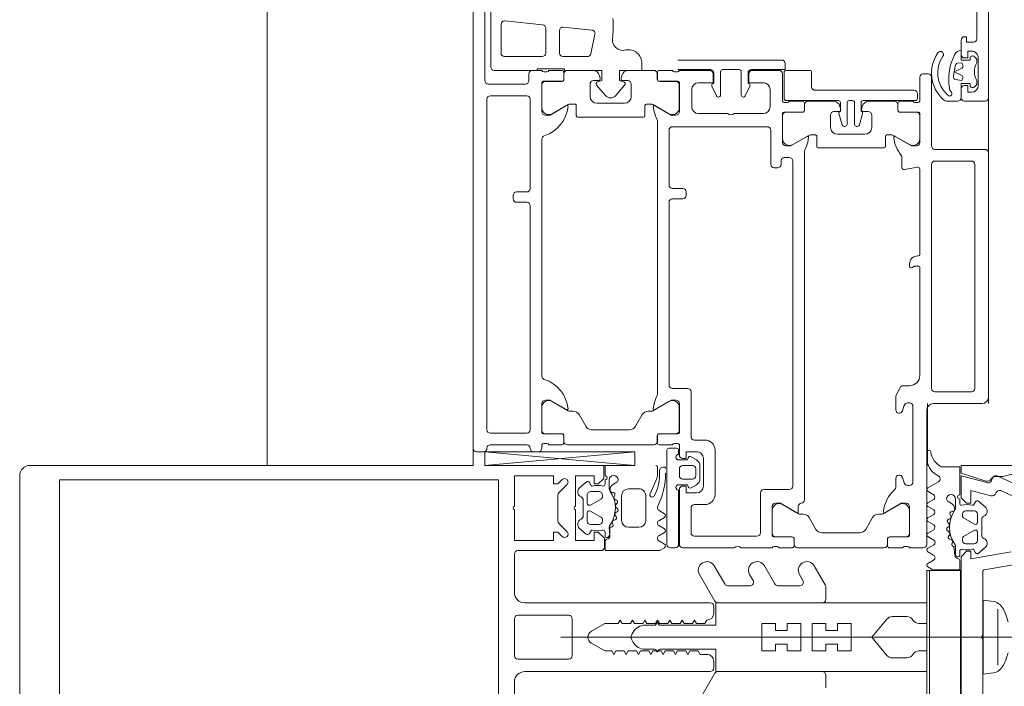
# Model space of a CAD drawing. Header units: centimetres. Extents: x -1737 to 22393, y -8842 to 3838.
# Tile 10 of 167: x -581 to -567, y 1128 to 1137. Entities that reach past the tile are written whole.
import ezdxf

# ---------------------------------------------------------------- set-up
doc = ezdxf.new("R2010")
doc.units = ezdxf.units.CM
for name, color, linetype, lineweight in [('A-DETL-GENF', 92, 'Continuous', 9), ('A-DOOR', 31, 'Continuous', 13), ('A-GLAZ-CWMG', 51, 'Continuous', 13)]:
    doc.layers.add(name, color=color, linetype=linetype, lineweight=lineweight)

# ---------------------------------------------------------------- blocks, each defined once
blk = doc.blocks.new('Schueco_FWS_ADS-75-SimplySmart_out_Family-02 - FWS SI insert unit-2606717-3_piętro I __3_90 m_ - stan projektowany')
at = {"layer": 'A-DETL-GENF'}
for p, q in [((-76.25, 6.6), (76.25, 6.6)), ((75.35, -0.9), (-75.35, -0.9))]:
    blk.add_line(p, q, dxfattribs=at)
at = {"layer": 'A-DOOR'}
for p, q in [((-76, 6.6), (-68.5, 6.6)), ((-76.05, 6.45), (-76.05, 6.55)), ((-76.05, 4.249), (-76.25, 6.43)), ((-75.95, 5.82), (-75.95, 6.35)), ((-75.78, 6.35), (-75.78, 5.82)), ((-70.92, 6.4), (-75.73, 6.4)), ((-70.87, 5.82), (-70.87, 6.35)), ((-70.7, 6.38), (-70.7, 5.84)), ((-69.36, 6.43), (-70.65, 6.43)), ((-69.6, 6.345), (-70.45, 6.345)), ((-70.25, 6.195), (-69.83, 6.195)), ((-72.37, 6.02), (-72.32, 6.02)), ((-70.3, 5.595), (-70.3, 6.145)), ((-69.78, 6.14), (-69.838, 5.59)), ((-72.42, 5.82), (-72.42, 5.97)), ((-72.27, 5.97), (-72.27, 5.82)), ((-75.73, 5.77), (-72.47, 5.77)), ((-72.22, 5.77), (-70.92, 5.77)), ((-70.65, 5.79), (-70.55, 5.79)), ((-70.5, 5.74), (-70.5, 5.6)), ((-76.05, 5.65), (-76.05, 5.72)), ((-75.95, 5.6), (-76, 5.6)), ((-75.35, 5.6), (-75.771, 5.6)), ((-75.74, 5.599), (-75.406, 5.599)), ((-71.5, 5.6), (-74.95, 5.6)), ((-70.679, 5.6), (-71.1, 5.6)), ((-71.044, 5.599), (-70.71, 5.599)), ((-75.95, 5.31), (-75.95, 5.5)), ((-75.93, 5.528), (-75.93, 5.572)), ((-75.791, 5.58), (-75.791, 5.31)), ((-75.79, 5.309), (-75.79, 5.549)), ((-75.319, 5.449), (-75.453, 5.216)), ((-70.997, 5.216), (-71.131, 5.449)), ((-70.66, 5.549), (-70.66, 5.309)), ((-70.659, 5.31), (-70.659, 5.58)), ((-70.52, 5.572), (-70.52, 5.528)), ((-70.5, 5.5), (-70.5, 5.31)), ((-69.888, 5.545), (-70.25, 5.545)), ((-70.25, 5.345), (-69.919, 5.345)), ((-75.95, 3.971), (-75.95, 5.229)), ((-75.821, 5.28), (-75.92, 5.28)), ((-75.9, 5.279), (-75.82, 5.279)), ((-75.46, 5.191), (-75.46, 5.147)), ((-70.99, 5.12), (-70.99, 5.191)), ((-70.63, 5.279), (-70.55, 5.279)), ((-70.53, 5.28), (-70.629, 5.28)), ((-70.5, 5.229), (-70.5, 4.859)), ((-70.3, 4.937), (-70.3, 5.295)), ((-69.87, 5.29), (-69.914, 4.871)), ((-75.51, 5.06), (-75.68, 4.962)), ((-71.18, 4.12), (-71.18, 5.08)), ((-71.16, 5.1), (-71.01, 5.1)), ((-75.73, 4.875), (-75.73, 4.325)), ((-70.7, 4.9), (-70.88, 4.9)), ((-69.974, 4.828), (-70.26, 4.889)), ((-70.98, 4.8), (-70.98, 4.4)), ((-70.714, 4.804), (-70.866, 4.677)), ((-70.65, 4.775), (-70.65, 4.85)), ((-70.574, 4.763), (-70.619, 4.751)), ((-70.866, 4.523), (-70.714, 4.396)), ((-70.619, 4.449), (-70.574, 4.437)), ((-70.88, 4.3), (-70.7, 4.3)), ((-70.65, 4.35), (-70.65, 4.425)), ((-70.5, 4.341), (-70.5, 3.971)), ((-75.68, 4.238), (-75.51, 4.14)), ((-75.46, 4.053), (-75.46, 4.009)), ((-71.01, 4.1), (-71.16, 4.1)), ((-70.99, 4.009), (-70.99, 4.08)), ((-75.95, 3.7), (-75.95, 3.89)), ((-75.92, 3.92), (-75.821, 3.92)), ((-75.82, 3.921), (-75.9, 3.921)), ((-75.791, 3.89), (-75.791, 3.62)), ((-75.79, 3.651), (-75.79, 3.891)), ((-75.453, 3.984), (-75.319, 3.751)), ((-75.217, 3.92), (-71.233, 3.92)), ((-71.131, 3.751), (-70.997, 3.984)), ((-70.66, 3.891), (-70.66, 3.651)), ((-70.659, 3.62), (-70.659, 3.89)), ((-70.55, 3.921), (-70.63, 3.921)), ((-70.629, 3.92), (-70.53, 3.92)), ((-70.5, 3.89), (-70.5, 3.7)), ((-77.45, 3.73), (-77.45, 3.66)), ((-76.03, 3.78), (-77.4, 3.78)), ((-76, 3.64), (-76, 3.75)), ((-72.42, 3.75), (-75.08, 3.75)), ((-71.37, 3.75), (-72.17, 3.75)), ((-77.4, 3.61), (-76.61, 3.61)), ((-77.4, 3.6), (-76.6, 3.6)), ((-76.3, 3.6), (-76.4, 3.6)), ((-76.1, 3.6), (-75.95, 3.6)), ((-76.09, 3.61), (-76.03, 3.61)), ((-75.93, 3.628), (-75.93, 3.672)), ((-75.771, 3.6), (-75.35, 3.6)), ((-75.406, 3.601), (-75.74, 3.601)), ((-75.13, 3.7), (-75.13, 3.48)), ((-72.37, 3.55), (-72.37, 3.7)), ((-72.22, 3.7), (-72.22, 3.55)), ((-71.32, 2.32), (-71.32, 3.7)), ((-71.1, 3.6), (-70.679, 3.6)), ((-70.71, 3.601), (-71.044, 3.601)), ((-70.52, 3.672), (-70.52, 3.628)), ((-70.5, 3.6), (-70.5, 3.16)), ((-70.49, 3.62), (-70.49, 3.15)), ((-70.35, 2.11), (-70.35, 3.62)), ((-77.45, 2.8), (-77.45, 3.55)), ((-76.45, 3.55), (-76.45, 3.41)), ((-76.25, 3.41), (-76.25, 3.55)), ((-72.27, 3.5), (-72.32, 3.5)), ((-77.28, 3.38), (-77.28, 2.47)), ((-76.87, 3.43), (-77.23, 3.43)), ((-76.82, 3.23), (-76.82, 3.38)), ((-76.576, 3.429), (-76.531, 3.35)), ((-76.444, 3.3), (-76.256, 3.3)), ((-76.4, 3.36), (-76.3, 3.36)), ((-76.169, 3.35), (-76.124, 3.429)), ((-75.88, 3.38), (-75.88, 3.23)), ((-75.18, 3.43), (-75.83, 3.43)), ((-71.13, 3.32), (-71.13, 2.9)), ((-70.78, 3.42), (-71.03, 3.42)), ((-76.55, 3.25), (-76.15, 3.25)), ((-76.03, 3.08), (-76.67, 3.08)), ((-70.89, 3.033), (-70.89, 3.03)), ((-70.731, 3.126), (-70.873, 3.06)), ((-70.54, 3.1), (-70.69, 3.1)), ((-70.86, 3), (-70.52, 3)), ((-70.49, 2.97), (-70.49, 2.73)), ((-71.13, 2.8), (-71.13, 2.38)), ((-77.45, 2.25), (-77.45, 2.7)), ((-70.89, 2.67), (-70.89, 2.667)), ((-70.873, 2.64), (-70.731, 2.574)), ((-70.52, 2.7), (-70.86, 2.7)), ((-70.69, 2.6), (-70.54, 2.6)), ((-70.5, 2.54), (-70.5, 2.15)), ((-77.23, 2.42), (-76.65, 2.42)), ((-76.6, 2.37), (-76.6, 2)), ((-77.45, 1.96), (-77.45, 2.15)), ((-77.43, 2.178), (-77.43, 2.222)), ((-77.291, 2.23), (-77.291, 1.96)), ((-77.29, 1.959), (-77.29, 2.199)), ((-76.85, 2.25), (-77.271, 2.25)), ((-77.24, 2.249), (-76.906, 2.249)), ((-71.92, 2.17), (-71.92, 2.22)), ((-71.87, 2.27), (-71.37, 2.27)), ((-71.03, 2.28), (-70.78, 2.28)), ((-76.819, 2.099), (-76.953, 1.866)), ((-71.82, 2.12), (-71.87, 2.12)), ((-71.77, 2), (-71.77, 2.07)), ((-71.129, 2.1), (-71.55, 2.1)), ((-71.494, 2.099), (-71.16, 2.099)), ((-71.11, 2.049), (-71.11, 1.809)), ((-71.109, 1.81), (-71.109, 2.08)), ((-70.97, 2.072), (-70.97, 2.028)), ((-70.55, 2.1), (-70.95, 2.1)), ((-70.94, 2.045), (-70.94, 1.285)), ((-70.53, 2.075), (-70.91, 2.075)), ((-70.5, 1.705), (-70.5, 2.045)), ((-77.45, 0.621), (-77.45, 1.879)), ((-77.321, 1.93), (-77.42, 1.93)), ((-77.4, 1.929), (-77.32, 1.929)), ((-76.85, 1.87), (-76.926, 1.87)), ((-76.55, 1.95), (-71.82, 1.95)), ((-71.447, 1.716), (-71.581, 1.949)), ((-70.95, 2), (-70.95, 1.81)), ((-76.96, 1.841), (-76.96, 1.797)), ((-71.683, 1.78), (-76.75, 1.78)), ((-71.08, 1.779), (-71, 1.779)), ((-70.98, 1.78), (-71.079, 1.78)), ((-70.95, 1.729), (-70.95, 1.359)), ((-77.01, 1.71), (-77.18, 1.612)), ((-71.63, 0.62), (-71.63, 1.58)), ((-71.61, 1.6), (-71.46, 1.6)), ((-71.44, 1.62), (-71.44, 1.691)), ((-70.79, 0.185), (-70.79, 1.625)), ((-70.74, 1.675), (-70.53, 1.675)), ((-77.23, 1.525), (-77.23, 0.975)), ((-71.43, 1.3), (-71.43, 0.9)), ((-71.15, 1.4), (-71.33, 1.4)), ((-71.1, 1.275), (-71.1, 1.35)), ((-71.316, 1.203), (-71.316, 1.19)), ((-71.126, 1.277), (-71.293, 1.232)), ((-71.286, 1.16), (-70.97, 1.16)), ((-71.024, 1.263), (-71.069, 1.251)), ((-71.316, 1.02), (-71.316, 1.007)), ((-70.97, 1.05), (-71.286, 1.05)), ((-70.94, 1.13), (-70.94, 1.08)), ((-77.18, 0.888), (-77.01, 0.79)), ((-71.293, 0.978), (-71.126, 0.933)), ((-71.1, 0.955), (-70.97, 0.955)), ((-71.1, 0.85), (-71.1, 0.925)), ((-71.069, 0.949), (-71.024, 0.937)), ((-70.94, 0.925), (-70.94, 0.165)), ((-71.33, 0.8), (-71.15, 0.8)), ((-70.95, 0.841), (-70.95, 0.471)), ((-76.96, 0.703), (-76.96, 0.659)), ((-76.953, 0.634), (-76.819, 0.401)), ((-71.46, 0.6), (-71.61, 0.6)), ((-71.44, 0.509), (-71.44, 0.58)), ((-77.45, 0.35), (-77.45, 0.54)), ((-77.42, 0.57), (-77.321, 0.57)), ((-77.32, 0.571), (-77.4, 0.571)), ((-77.291, 0.54), (-77.291, 0.27)), ((-77.29, 0.301), (-77.29, 0.541)), ((-76.567, 0.45), (-76.44, 0.45)), ((-75.44, 0.45), (-75.252, 0.45)), ((-75.229, 0.445), (-75.117, 0.387)), ((-71.581, 0.251), (-71.447, 0.484)), ((-77.43, 0.278), (-77.43, 0.322)), ((-76.425, 0.352), (-76.505, 0.328)), ((-75.375, 0.328), (-75.455, 0.352)), ((-75.09, 0.343), (-75.09, 0.25)), ((-71.907, 0.136), (-71.944, 0.324)), ((-71.914, 0.36), (-71.768, 0.36)), ((-71.11, 0.391), (-71.11, 0.151)), ((-71.109, 0.12), (-71.109, 0.39)), ((-71, 0.421), (-71.08, 0.421)), ((-71.079, 0.42), (-70.98, 0.42)), ((-70.95, 0.39), (-70.95, 0.2)), ((-77.45, 0.05), (-77.45, 0.25)), ((-77.271, 0.25), (-76.85, 0.25)), ((-76.906, 0.251), (-77.24, 0.251)), ((-76.54, 0.28), (-76.54, 0.25)), ((-76.49, 0.2), (-75.39, 0.2)), ((-75.34, 0.25), (-75.34, 0.28)), ((-73.355, 0.25), (-73.32, 0.25)), ((-70.97, 0.172), (-70.97, 0.128)), ((-75.45, 0), (-77.4, 0)), ((-74.94, 0.1), (-73.37, 0.1)), ((-73.2, 0.13), (-73.2, 0.12)), ((-73.18, 0.1), (-71.936, 0.1)), ((-71.55, 0.1), (-71.129, 0.1)), ((-71.16, 0.101), (-71.494, 0.101)), ((-70.95, 0.1), (-70.6, 0.1)), ((-70.91, 0.135), (-70.84, 0.135)), ((-70.55, 0.05), (-70.55, -0.02)), ((-75.35, -0.8), (-75.35, -0.1)), ((-75.18, -0.12), (-75.18, -0.65)), ((-71.87, -0.07), (-75.13, -0.07)), ((-71.82, -0.65), (-71.82, -0.12)), ((-71.65, -0.12), (-71.65, -0.85)), ((-70.6, -0.07), (-71.6, -0.07)), ((-70.95, -0.85), (-70.95, -0.55)), ((-70.9, -0.5), (-70.77, -0.5)), ((-70.27, -0.5), (-70.06, -0.5)), ((-75.13, -0.7), (-71.87, -0.7)), ((-70.738, -0.697), (-70.714, -0.721)), ((-70.326, -0.721), (-70.302, -0.697)), ((-70.72, -0.75), (-70.32, -0.75)), ((-70.693, -0.73), (-70.663, -0.73)), ((-70.377, -0.73), (-70.347, -0.73)), ((-70.04, -0.73), (-68.75, -0.73)), ((-71.7, -0.9), (-75.25, -0.9)), ((-59.1, -0.9), (-70.9, -0.9))]:
    blk.add_line(p, q, dxfattribs=at)
at = {"layer": 'A-DOOR', "flags": 128}
for points in [[(-76.25, 4.249), (-76.25, 6.43), (-76.05, 6.43), (-76.05, 4.249), (-76.25, 4.249), (-76.05, 6.43)], [(-70.5, 6.295), (-70.5, 5.67), (-70.48, 5.67), (-70.48, 5.27), (-70.5, 5.27), (-70.5, 4.73), (-70.65, 4.73), (-70.666, 4.789)], [(-75.438, 5.241), (-75.3, 5.48), (-75.3, 5.55)], [(-71.15, 5.55), (-71.15, 5.48), (-71.012, 5.241)], [(-70.666, 4.411), (-70.65, 4.47), (-70.5, 4.47), (-70.5, 4.145), (-70.4, 4.145)], [(-75.3, 3.65), (-75.3, 3.72), (-75.438, 3.959)], [(-71.012, 3.959), (-71.15, 3.72), (-71.15, 3.65)], [(-76.53, 3.61), (-76.53, 3.48), (-76.558, 3.473)], [(-76.142, 3.473), (-76.17, 3.48), (-76.17, 3.61)], [(-76.55, 3.55), (-76.55, 3.5), (-76.65, 3.5), (-76.65, 3.35)], [(-76.05, 3.35), (-76.05, 3.5), (-76.15, 3.5), (-76.15, 3.55)], [(-70.55, 3.11), (-70.68, 3.11), (-70.68, 3.32)], [(-70.68, 2.38), (-70.68, 2.59), (-70.55, 2.59)], [(-70.49, 2.55), (-70.49, 2.06), (-70.4, 2.06)], [(-76.938, 1.891), (-76.8, 2.13), (-76.8, 2.2)], [(-71.6, 2.05), (-71.6, 1.98), (-71.462, 1.741)], [(-70.97, 1.255), (-71.1, 1.255), (-71.101, 1.261)], [(-76.8, 0.3), (-76.8, 0.37), (-76.938, 0.609)], [(-71.462, 0.459), (-71.6, 0.22), (-71.6, 0.15)], [(-73.35, 0.12), (-73.35, 0.182), (-73.369, 0.209), (-73.375, 0.23)], [(-70.95, -0.306), (-70.95, -0.315), (-70.95, -0.45)], [(-70.9, -0.5), (-70.69, -0.5), (-70.69, -0.63), (-70.72, -0.63)], [(-70.72, -0.55), (-70.72, -0.6), (-70.82, -0.6), (-70.82, -0.65)], [(-70.32, -0.63), (-70.35, -0.63), (-70.35, -0.5), (-70.21, -0.5)], [(-70.22, -0.65), (-70.22, -0.6), (-70.32, -0.6), (-70.32, -0.55)], [(-70.01, -0.55), (-70.01, -0.58), (-70.09, -0.58), (-70.09, -0.68)]]:
    blk.add_lwpolyline(points, dxfattribs=at)
for points in [[(-70.633, -0.415), (-70.65, -0.513), (-70.61, -0.527), (-70.65, -0.513)], [(-70.573, -0.512), (-70.52, -0.399), (-70.467, -0.512), (-70.52, -0.399)], [(-70.43, -0.527), (-70.39, -0.513), (-70.396, -0.449), (-70.39, -0.513)]]:
    blk.add_lwpolyline(points, close=True, dxfattribs=at)
at = {"layer": 'A-DOOR'}
for centre, radius, start, end in [((-76, 6.55), 0.05, 90, 180), ((-76, 6.45), 0.05, 180, 270), ((-76, 6.35), 0.05, 0, 90), ((-75.73, 6.35), 0.05, 90, 180), ((-70.92, 6.35), 0.05, 0, 90), ((-70.65, 6.38), 0.05, 90, 180), ((-70.45, 6.295), 0.05, 90, 180), ((-70.25, 6.145), 0.05, 90, 180), ((-69.83, 6.145), 0.05, 354, 90), ((-72.37, 5.97), 0.05, 90, 180), ((-72.32, 5.97), 0.05, 0, 90), ((-76, 5.72), 0.05, 90, 180), ((-76, 5.82), 0.05, 270, 0), ((-75.73, 5.82), 0.05, 180, 270), ((-72.47, 5.82), 0.05, 270, 0), ((-72.22, 5.82), 0.05, 180, 270), ((-70.92, 5.82), 0.05, 270, 0), ((-70.65, 5.84), 0.05, 180, 270), ((-70.55, 5.74), 0.05, 0, 90), ((-76, 5.65), 0.05, 180, 270), ((-75.96, 5.572), 0.03, 0, 70.5288), ((-75.771, 5.58), 0.02, 90, 180), ((-75.74, 5.549), 0.05, 90, 180), ((-75.406, 5.499), 0.1, 330, 90), ((-75.35, 5.55), 0.05, 0, 90), ((-74.95, 5.55), 0.05, 90, 162.2516), ((-71.5, 5.55), 0.05, 17.7484, 90), ((-71.1, 5.55), 0.05, 90, 180), ((-71.044, 5.499), 0.1, 90, 210), ((-70.71, 5.549), 0.05, 0, 90), ((-70.679, 5.58), 0.02, 0, 90), ((-70.49, 5.572), 0.03, 109.4712, 180), ((-70.25, 5.595), 0.05, 180, 270), ((-69.888, 5.595), 0.05, 270, 354), ((-75.96, 5.528), 0.03, 289.4712, 0), ((-75.474, 5.718), 0.5, 275.6226, 342.2516), ((-70.976, 5.718), 0.5, 197.7484, 264.3774), ((-70.49, 5.528), 0.03, 180, 250.5288), ((-75.92, 5.31), 0.03, 180, 270), ((-75.821, 5.31), 0.03, 270, 0), ((-75.82, 5.309), 0.03, 270, 0), ((-70.63, 5.309), 0.03, 180, 270), ((-70.629, 5.31), 0.03, 180, 270), ((-70.53, 5.31), 0.03, 270, 0), ((-70.25, 5.295), 0.05, 90, 180), ((-69.919, 5.295), 0.05, 354, 90), ((-75.9, 5.229), 0.05, 90, 180), ((-75.41, 5.191), 0.05, 150, 180), ((-75.426, 5.234), 0.0138, 150, 275.6226), ((-71.024, 5.234), 0.0138, 264.3774, 30), ((-71.04, 5.191), 0.05, 0, 30), ((-70.55, 5.229), 0.05, 0, 90), ((-75.56, 5.147), 0.1, 300, 0), ((-71.16, 5.08), 0.02, 90, 180), ((-71.01, 5.12), 0.02, 270, 0), ((-75.63, 4.875), 0.1, 120, 180), ((-70.88, 4.8), 0.1, 90, 180), ((-70.7, 4.85), 0.05, 0, 90), ((-70.25, 4.937), 0.05, 180, 258), ((-70.695, 4.781), 0.03, 14.9951, 130), ((-70.625, 4.775), 0.025, 180, 285), ((-70.6, 4.859), 0.1, 285, 360), ((-69.963, 4.877), 0.05, 258, 354), ((-70.802, 4.6), 0.1, 130, 230), ((-70.625, 4.425), 0.025, 75, 180), ((-70.059, 4.423), 0.15, 84.6048, 195.6887), ((-69.857, 6.563), 2, 264.6048, 273.2163), ((-75.63, 4.325), 0.1, 180, 240), ((-70.88, 4.4), 0.1, 180, 270), ((-70.695, 4.419), 0.03, 230, 345.0049), ((-70.7, 4.35), 0.05, 270, 0), ((-70.6, 4.341), 0.1, 0, 75), ((-70.4, 4.345), 0.2, 270, 10.6504), ((-75.56, 4.053), 0.1, 0, 60), ((-71.16, 4.12), 0.02, 180, 270), ((-71.01, 4.08), 0.02, 0, 90), ((-75.9, 3.971), 0.05, 180, 270), ((-75.92, 3.89), 0.03, 90, 180), ((-75.821, 3.89), 0.03, 0, 90), ((-75.82, 3.891), 0.03, 0, 90), ((-75.41, 4.009), 0.05, 180, 210), ((-75.426, 3.966), 0.0138, 84.6714, 210), ((-75.471, 3.482), 0.5, 62.5097, 84.6714), ((-75.217, 3.97), 0.05, 242.5097, 270), ((-71.233, 3.97), 0.05, 270, 297.4903), ((-70.979, 3.482), 0.5, 95.3286, 117.4903), ((-71.024, 3.966), 0.0138, 330, 95.3286), ((-71.04, 4.009), 0.05, 330, 0), ((-70.63, 3.891), 0.03, 90, 180), ((-70.629, 3.89), 0.03, 90, 180), ((-70.55, 3.971), 0.05, 270, 0), ((-70.53, 3.89), 0.03, 0, 90), ((-77.4, 3.73), 0.05, 90, 180), ((-76.03, 3.75), 0.03, 0, 90), ((-75.406, 3.701), 0.1, 270, 30), ((-75.08, 3.7), 0.05, 90, 180), ((-72.42, 3.7), 0.05, 0, 90), ((-72.17, 3.7), 0.05, 90, 180), ((-71.37, 3.7), 0.05, 0, 90), ((-71.044, 3.701), 0.1, 150, 270), ((-77.4, 3.66), 0.05, 180, 270), ((-77.4, 3.55), 0.05, 90, 180), ((-76.57, 3.61), 0.04, 0, 180), ((-76.6, 3.55), 0.05, 0, 90), ((-76.4, 3.55), 0.05, 90, 180), ((-76.3, 3.55), 0.05, 0, 90), ((-76.13, 3.61), 0.04, 0, 180), ((-76.1, 3.55), 0.05, 90, 180), ((-76.03, 3.64), 0.03, 270, 0), ((-75.96, 3.672), 0.03, 0, 70.5288), ((-75.96, 3.628), 0.03, 289.4712, 360), ((-75.771, 3.62), 0.02, 180, 270), ((-75.74, 3.651), 0.05, 180, 270), ((-75.35, 3.65), 0.05, 270, 0), ((-71.1, 3.65), 0.05, 180, 270), ((-70.71, 3.651), 0.05, 270, 0), ((-70.679, 3.62), 0.02, 270, 0), ((-70.49, 3.672), 0.03, 109.4712, 180), ((-70.49, 3.628), 0.03, 180, 250.5288), ((-76.55, 3.444), 0.03, 105, 210), ((-76.15, 3.444), 0.03, 330, 75), ((-75.18, 3.48), 0.05, 270, 0), ((-72.32, 3.55), 0.05, 180, 270), ((-72.27, 3.55), 0.05, 270, 0), ((-77.23, 3.38), 0.05, 90, 180), ((-76.87, 3.38), 0.05, 0, 90), ((-76.55, 3.35), 0.1, 180, 270), ((-76.444, 3.4), 0.1, 210, 270), ((-76.4, 3.41), 0.05, 180, 270), ((-76.3, 3.41), 0.05, 270, 0), ((-76.256, 3.4), 0.1, 270, 330), ((-76.15, 3.35), 0.1, 270, 0), ((-75.83, 3.38), 0.05, 90, 180), ((-71.03, 3.32), 0.1, 90, 180), ((-70.78, 3.32), 0.1, 0, 90), ((-76.67, 3.23), 0.15, 180, 270), ((-76.03, 3.23), 0.15, 270, 0), ((-70.55, 3.16), 0.05, 270, 0), ((-70.86, 3.033), 0.03, 115, 180), ((-70.86, 3.03), 0.03, 180, 270), ((-70.718, 3.099), 0.03, 21.7118, 115), ((-70.54, 3.15), 0.05, 270, 360), ((-71.077, 2.85), 0.0725, 136.3972, 223.6028), ((-70.52, 2.97), 0.03, 0, 90), ((-77.502, 2.75), 0.0725, 316.3972, 43.6028), ((-70.52, 2.73), 0.03, 270, 360), ((-70.86, 2.67), 0.03, 90, 180), ((-70.86, 2.667), 0.03, 180, 245), ((-70.718, 2.601), 0.03, 245, 338.2882), ((-70.55, 2.54), 0.05, 360, 90), ((-70.54, 2.55), 0.05, 0, 90), ((-77.23, 2.47), 0.05, 180, 270), ((-76.65, 2.37), 0.05, 360, 90), ((-71.37, 2.32), 0.05, 270, 0), ((-71.03, 2.38), 0.1, 180, 270), ((-70.78, 2.38), 0.1, 270, 0), ((-77.46, 2.222), 0.03, 0, 70.5288), ((-77.46, 2.178), 0.03, 289.4712, 360), ((-77.271, 2.23), 0.02, 90, 180), ((-77.24, 2.199), 0.05, 90, 180), ((-76.906, 2.149), 0.1, 330, 90), ((-76.85, 2.2), 0.05, 0, 90), ((-71.87, 2.22), 0.05, 90, 180), ((-71.87, 2.17), 0.05, 180, 270), ((-70.55, 2.15), 0.05, 270, 0), ((-71.82, 2.07), 0.05, 0, 90), ((-71.55, 2.05), 0.05, 90, 180), ((-71.494, 1.999), 0.1, 90, 210), ((-71.16, 2.049), 0.05, 0, 90), ((-71.129, 2.08), 0.02, 0, 90), ((-70.94, 2.072), 0.03, 109.4712, 180), ((-70.94, 2.028), 0.03, 180, 250.5288), ((-70.91, 2.045), 0.03, 90, 180), ((-70.53, 2.045), 0.03, 0, 90), ((-70.4, 2.11), 0.05, 270, 360), ((-77.42, 1.96), 0.03, 180, 270), ((-77.4, 1.879), 0.05, 90, 180), ((-77.321, 1.96), 0.03, 270, 0), ((-77.32, 1.959), 0.03, 270, 0), ((-76.91, 1.841), 0.05, 150, 180), ((-76.926, 1.884), 0.0138, 150, 270), ((-76.85, 1.82), 0.05, 5.7392, 90), ((-76.55, 2), 0.05, 180, 270), ((-71.82, 2), 0.05, 270, 0), ((-77.06, 1.797), 0.1, 300, 0), ((-76.75, 1.83), 0.05, 185.7392, 270), ((-71.683, 1.73), 0.05, 62.5097, 90), ((-71.429, 2.218), 0.5, 242.5097, 264.6714), ((-71.474, 1.734), 0.0138, 264.6714, 30), ((-71.08, 1.809), 0.03, 180, 270), ((-71.079, 1.81), 0.03, 180, 270), ((-71, 1.729), 0.05, 0, 90), ((-70.98, 1.81), 0.03, 270, 0), ((-77.13, 1.525), 0.1, 120, 180), ((-71.61, 1.58), 0.02, 90, 180), ((-71.46, 1.62), 0.02, 270, 0), ((-71.49, 1.691), 0.05, 0, 30), ((-70.74, 1.625), 0.05, 90, 180), ((-70.53, 1.705), 0.03, 270, 0), ((-71.33, 1.3), 0.1, 90, 180), ((-71.15, 1.35), 0.05, 0, 90), ((-71.05, 1.359), 0.1, 285, 360), ((-71.286, 1.203), 0.03, 105, 180), ((-71.286, 1.19), 0.03, 180, 270), ((-71.121, 1.258), 0.02, 10, 105), ((-71.075, 1.275), 0.025, 180, 285), ((-70.97, 1.285), 0.03, 270, 0), ((-70.97, 1.13), 0.03, 360, 90), ((-71.286, 1.02), 0.03, 90, 180), ((-71.286, 1.007), 0.03, 180, 255), ((-70.97, 1.08), 0.03, 270, 0), ((-77.13, 0.975), 0.1, 180, 240), ((-71.33, 0.9), 0.1, 180, 270), ((-71.121, 0.952), 0.02, 255, 350), ((-71.075, 0.925), 0.025, 75, 180), ((-71.05, 0.841), 0.1, 0, 75), ((-70.97, 0.925), 0.03, 0, 90), ((-77.06, 0.703), 0.1, 0, 60), ((-71.15, 0.85), 0.05, 270, 0), ((-77.4, 0.621), 0.05, 180, 270), ((-76.91, 0.659), 0.05, 180, 210), ((-76.926, 0.616), 0.0138, 84.0801, 210), ((-76.976, 0.133), 0.5, 41.9139, 84.0801), ((-71.61, 0.62), 0.02, 180, 270), ((-71.46, 0.58), 0.02, 0, 90), ((-77.42, 0.54), 0.03, 90, 180), ((-77.321, 0.54), 0.03, 360, 90), ((-77.32, 0.541), 0.03, 0, 90), ((-76.567, 0.5), 0.05, 221.9139, 270), ((-76.44, 0.4), 0.05, 287, 90), ((-75.44, 0.4), 0.05, 90, 253), ((-75.252, 0.4), 0.05, 63, 90), ((-71.422, -0.017), 0.5, 96.1407, 129.0364), ((-71.474, 0.466), 0.0138, 330, 96.1407), ((-71.49, 0.509), 0.05, 330, 0), ((-71, 0.471), 0.05, 270, 360), ((-77.46, 0.322), 0.03, 0, 70.5288), ((-77.24, 0.301), 0.05, 180, 270), ((-76.906, 0.351), 0.1, 270, 30), ((-76.85, 0.3), 0.05, 270, 0), ((-76.49, 0.28), 0.05, 107, 180), ((-75.39, 0.28), 0.05, 0, 73), ((-75.14, 0.343), 0.05, 0, 63), ((-71.914, 0.33), 0.03, 90, 191), ((-71.768, 0.41), 0.05, 270, 309.0364), ((-71.08, 0.391), 0.03, 90, 180), ((-71.079, 0.39), 0.03, 90, 180), ((-70.98, 0.39), 0.03, 0, 90), ((-77.46, 0.278), 0.03, 289.4712, 0), ((-77.271, 0.27), 0.02, 180, 270), ((-76.49, 0.25), 0.05, 180, 270), ((-75.39, 0.25), 0.05, 270, 0), ((-74.94, 0.25), 0.15, 180, 270), ((-73.355, 0.23), 0.02, 90, 180), ((-73.355, 0.223), 0.02, 180, 225), ((-73.37, 0.182), 0.02, 0, 45), ((-73.32, 0.13), 0.12, 0, 90), ((-71.55, 0.15), 0.05, 180, 270), ((-71.494, 0.201), 0.1, 150, 270), ((-71.16, 0.151), 0.05, 270, 0), ((-70.94, 0.172), 0.03, 109.4712, 180), ((-70.91, 0.165), 0.03, 180, 270), ((-70.84, 0.185), 0.05, 270, 360), ((-77.4, 0.05), 0.05, 180, 270), ((-75.45, -0.1), 0.1, 0, 90), ((-73.37, 0.12), 0.02, 270, 0), ((-73.18, 0.12), 0.02, 180, 270), ((-71.936, 0.13), 0.03, 270, 11), ((-71.129, 0.12), 0.02, 270, 360), ((-70.94, 0.128), 0.03, 180, 250.5288), ((-70.6, 0.05), 0.05, 0, 90), ((-75.13, -0.12), 0.05, 90, 180), ((-71.87, -0.12), 0.05, 0, 90), ((-71.6, -0.12), 0.05, 90, 180), ((-70.541, -0.589), 0.519, 55.1415, 137.6099), ((-70.6, -0.02), 0.05, 270, 0), ((-70.85, -0.306), 0.1, 137.6099, 180), ((-70.541, -0.589), 0.429, 55.1415, 136.838), ((-70.27, -0.2), 0.045, 235.1415, 55.1415), ((-70.42, -0.329), 0.53, 178.4896, 180), ((-70.844, -0.335), 0.03, 153.1107, 257.3108), ((-70.773, -0.371), 0.11, 136.838, 153.1107), ((-70.84, -0.315), 0.05, 257.3108, 310.6602), ((-70.742, -0.429), 0.1, 99.1542, 130.6602), ((-70.632, -1.11), 0.79, 62.1358, 99.1542), ((-70.603, -0.421), 0.03, 87.5718, 170), ((-70.603, -0.421), 0.03, 87.5718, 170), ((-70.632, -1.11), 0.72, 81.0115, 87.5718), ((-70.632, -1.11), 0.72, 81.0115, 87.5718), ((-70.632, -1.11), 0.72, 72.5402, 81.0115), ((-70.632, -1.11), 0.72, 72.5402, 81.0115), ((-70.425, -0.452), 0.03, 5, 72.5402), ((-70.425, -0.452), 0.03, 5, 72.5402), ((-70.31, -0.5), 0.1, 360, 62.1358), ((-70.9, -0.45), 0.05, 180, 270), ((-70.9, -0.55), 0.05, 90, 180), ((-70.77, -0.55), 0.05, 0, 90), ((-70.6, -0.499), 0.03, 250, 335), ((-70.6, -0.499), 0.03, 250, 335), ((-70.44, -0.499), 0.03, 205, 290), ((-70.44, -0.499), 0.03, 205, 290), ((-70.27, -0.55), 0.05, 90, 180), ((-70.06, -0.55), 0.05, 0, 90), ((-75.13, -0.65), 0.05, 180, 270), ((-71.87, -0.65), 0.05, 270, 0), ((-70.72, -0.65), 0.1, 180, 270), ((-70.71, -0.669), 0.04, 104.4775, 225), ((-70.52, -0.955), 0.26, 62.5107, 117.4893), ((-70.33, -0.669), 0.04, 315, 75.5225), ((-70.32, -0.65), 0.1, 270, 0), ((-70.04, -0.68), 0.05, 180, 270), ((-75.25, -0.8), 0.1, 180, 270), ((-71.7, -0.85), 0.05, 270, 0), ((-70.9, -0.85), 0.05, 180, 270), ((-70.693, -0.7), 0.03, 225, 270), ((-70.663, -0.68), 0.05, 270, 297.4893), ((-70.377, -0.68), 0.05, 242.5107, 270), ((-70.347, -0.7), 0.03, 270, 315)]:
    blk.add_arc(centre, radius, start, end, dxfattribs=at)
blk = doc.blocks.new('Rectangular Mullion - Schueco_FWS-50-SI_Tran_CovCap-20mm_Tran-55mm-2606714-3_piętro I __3_90 m_ - stan projektowany')
at = {"layer": 'A-GLAZ-CWMG', "lineweight": 9}
for p, q in [((-577.233, 1130.826), (-577.233, 1222.527)), ((-567.623, 1131.726), (-567.623, 1130.826))]:
    blk.add_line(p, q, dxfattribs=at)
blk = doc.blocks.new('Rectangular Mullion - SI_CovCap-20mm_Mull-85mm-V17-3_piętro I __3_90 m_ - stan projektowany')
at = {"layer": 'A-DETL-GENF'}
for p, q in [((2.35, 13.2), (-2.35, 13.2)), ((2.5, 11.668), (2.5, 13.05)), ((2.29, 12.2), (2.29, 6.54)), ((2.5, 12.2), (2.5, 6.6)), ((-0.32, 5.21), (-0.32, 5.95)), ((-0.27, 6), (0.27, 6)), ((0.32, 5.95), (0.32, 5.21)), ((1.26, 4.74), (1.26, 5.95)), ((-0.5, 3.15), (-0.5, 5.85)), ((0.5, 5.85), (0.5, 3.15)), ((0, 5.327), (0, -1.394)), ((1.536, 5.235), (1.642, 5.341)), ((1.713, 5.37), (2.047, 5.37)), ((2.118, 5.341), (2.224, 5.235)), ((0.27, 5.16), (-0.27, 5.16)), ((1.502, 4.954), (1.584, 5.051)), ((2.176, 5.051), (2.258, 4.954)), ((1.64, 4.77), (1.64, 4.89)), ((1.69, 4.94), (1.81, 4.94)), ((1.836, 4.895), (1.744, 4.735)), ((1.765, 5), (1.995, 5)), ((2.016, 4.735), (1.924, 4.895)), ((1.95, 4.94), (2.07, 4.94)), ((2.12, 4.89), (2.12, 4.77)), ((1.464, 4.68), (1.529, 4.68)), ((1.718, 4.72), (1.69, 4.72)), ((2.07, 4.72), (2.042, 4.72)), ((2.29, 4.62), (2.162, 4.62)), ((2.23, 4.68), (2.29, 4.68)), ((2.35, 4.68), (2.5, 4.68)), ((1.646, 4.568), (1.659, 4.575)), ((1.702, 4.556), (1.707, 4.536)), ((1.756, 4.521), (1.767, 4.531)), ((1.816, 4.523), (1.826, 4.506)), ((1.877, 4.504), (1.885, 4.517)), ((1.933, 4.522), (1.948, 4.508)), ((1.997, 4.52), (2.002, 4.533)), ((2.048, 4.551), (2.066, 4.54)), ((2.107, 4.562), (2.108, 4.577)), ((2.227, 4.559), (2.255, 4.51)), ((1.6, 4.19), (1.6, 4.34)), ((1.7, 4.44), (2.06, 4.44)), ((2.16, 4.34), (2.16, 4.19)), ((-0.075, 4.272), (-0.05, 4.287)), ((0.075, 4.272), (0.05, 4.287)), ((-0.175, 3.96), (-0.175, 4.099)), ((0.175, 3.96), (0.175, 4.099)), ((2.06, 4.09), (1.7, 4.09)), ((2.31, 3.929), (2.089, 4.027)), ((-0.21, 3.929), (-0.185, 3.943)), ((-0.185, 3.897), (-0.21, 3.911)), ((0.21, 3.929), (0.185, 3.943)), ((0.185, 3.897), (0.21, 3.911)), ((1.404, 3.899), (1.355, 3.815)), ((1.524, 3.815), (1.475, 3.899)), ((1.625, 3.899), (1.576, 3.815)), ((1.744, 3.815), (1.696, 3.899)), ((1.843, 3.895), (1.796, 3.815)), ((2.48, 3.92), (2.351, 3.92)), ((2.355, 3.89), (2.416, 3.89)), ((2.476, 3.83), (2.476, 3.82)), ((-0.913, 3.308), (-0.525, 3.084)), ((0.912, 3.308), (0.525, 3.084)), ((-0.5, 3.041), (-0.5, 1.52)), ((-0.35, 3.1), (-0.45, 3.1)), ((0.45, 3.1), (0.35, 3.1)), ((0.5, 3.041), (0.5, 1.52)), ((0.775, 2.94), (1.037, 3.092)), ((0.75, 2.571), (0.75, 2.897)), ((0.912, 2.578), (0.825, 2.528)), ((0.775, 2.21), (1.037, 2.362)), ((0.75, 1.845), (0.75, 2.167)), ((0.912, 1.852), (0.825, 1.802)), ((0.762, 1.477), (1.037, 1.636)), ((-0.55, 1.47), (-0.737, 1.47)), ((0.55, 1.47), (0.737, 1.47)), ((-0.3, 0.502), (-0.3, 0.287)), ((0.3, 0.502), (0.3, 0.287)), ((1.075, -0.016), (1.123, -0.099)), ((1.196, -0.098), (1.244, -0.017)), ((1.296, -0.017), (1.345, -0.103)), ((1.414, -0.103), (1.464, -0.017)), ((1.516, -0.017), (1.565, -0.102)), ((1.634, -0.103), (1.684, -0.017)), ((1.736, -0.017), (1.785, -0.102)), ((1.853, -0.102), (1.903, -0.017)), ((1.955, -0.017), (2.005, -0.102)), ((2.073, -0.102), (2.124, -0.017)), ((2.175, -0.018), (2.263, -0.17)), ((1.379, -0.375), (1.366, -0.368)), ((1.427, -0.336), (1.422, -0.356)), ((1.487, -0.331), (1.476, -0.321)), ((1.546, -0.306), (1.536, -0.323)), ((1.605, -0.317), (1.597, -0.304)), ((1.668, -0.308), (1.653, -0.322)), ((1.722, -0.333), (1.717, -0.32)), ((1.786, -0.34), (1.768, -0.351)), ((1.828, -0.377), (1.827, -0.362)), ((1.882, -0.42), (2.01, -0.42)), ((1.975, -0.31), (1.947, -0.359)), ((1.249, -0.48), (1.184, -0.48)), ((1.36, -0.57), (1.36, -0.69)), ((1.438, -0.52), (1.41, -0.52)), ((1.556, -0.695), (1.464, -0.535)), ((1.736, -0.535), (1.644, -0.695)), ((1.79, -0.52), (1.762, -0.52)), ((1.84, -0.69), (1.84, -0.57)), ((2.01, -0.48), (1.95, -0.48)), ((-0.953, -0.815), (-0.025, -0.815)), ((0.025, -0.815), (0.953, -0.815)), ((0.982, -0.84), (1.09, -1.449)), ((1.304, -0.851), (1.222, -0.754)), ((1.41, -0.74), (1.53, -0.74)), ((1.715, -0.8), (1.485, -0.8)), ((1.67, -0.74), (1.79, -0.74)), ((1.978, -0.754), (1.896, -0.851)), ((0.408, -1.036), (-0.408, -1.036)), ((2.131, -1.089), (2.055, -1.252)), ((2.145, -1.461), (2.344, -1.034))]:
    blk.add_line(p, q, dxfattribs=at)
at = {"layer": 'A-DETL-GENF', "flags": 128}
for points in [[(2.29, 11.668), (2.29, 12.62), (-2.29, 12.62), (-2.29, 11.668)], [(2.29, 6.7), (2.29, 6.379), (2.29, 6.23), (1.12, 6.23), (-1.12, 6.23), (-2.29, 6.23), (-2.29, 6.379), (-2.29, 6.7)], [(-0.65, 6), (-1.12, 6), (-1.21, 6)], [(1.21, 6), (1.12, 6), (0.65, 6)], [(1.855, 6), (1.41, 6), (1.41, 5.43), (1.53, 5.43), (1.53, 5.37), (1.465, 5.305)], [(2.295, 5.305), (2.23, 5.37), (2.23, 5.43), (2.35, 5.43), (2.35, 6), (1.905, 6)], [(1.855, 5.11), (1.41, 5.11), (1.41, 4.84), (1.53, 4.84), (1.53, 4.78), (1.44, 4.69), (1.31, 4.69)], [(2.5, 4.7), (2.31, 4.7), (2.23, 4.78), (2.23, 4.84), (2.35, 4.84), (2.35, 5.11), (1.905, 5.11)], [(-0.087, 4.88), (-0.2, 4.684), (-0.2, 4.584), (-0.25, 4.555), (-0.2, 4.526), (-0.2, 4.404), (-0.25, 4.375), (-0.2, 4.346), (-0.2, 4.224), (-0.25, 4.195), (-0.2, 4.166), (-0.2, 4.044), (-0.25, 4.015), (-0.2, 3.986), (-0.2, 3.864), (-0.25, 3.835), (-0.2, 3.806), (-0.2, 3.684), (-0.25, 3.655), (-0.2, 3.626), (-0.2, 3.504), (-0.25, 3.475), (-0.2, 3.446), (-0.2, 3.324), (-0.25, 3.295), (-0.25, 3.2)], [(0.25, 3.2), (0.2, 3.229), (0.2, 3.351), (0.25, 3.38), (0.2, 3.409), (0.2, 3.531), (0.25, 3.56), (0.2, 3.589), (0.2, 3.711), (0.25, 3.74), (0.2, 3.769), (0.2, 3.891), (0.25, 3.92), (0.2, 3.949), (0.2, 4.071), (0.25, 4.1), (0.2, 4.129), (0.2, 4.251), (0.25, 4.28), (0.2, 4.309), (0.2, 4.431), (0.25, 4.46), (0.2, 4.489), (0.2, 4.684), (0.087, 4.88)], [(1.56, 4.867), (1.56, 4.88), (1.51, 4.909)], [(2.25, 4.909), (2.2, 4.88), (2.2, 4.867)], [(1.303, 3.815), (1.26, 3.89), (1.26, 4.68), (1.395, 4.68)], [(1.605, 4.62), (1.475, 4.61), (1.602, 4.61), (1.602, 4.594)], [(-0.264, 0.578), (0, 0.8), (0, 1.1), (-0.2, 1.1), (-0.2, 1.3), (-0.1, 1.3), (-0.1, 1.466), (-0.2, 1.466), (-0.2, 1.666), (0, 1.666), (0, 1.833), (-0.2, 1.833), (-0.2, 2.033), (-0.1, 2.033), (-0.1, 2.2), (-0.2, 2.2), (-0.2, 2.4), (0, 2.4), (0, 4.3), (0, 2.4), (0.2, 2.4), (0.2, 2.2), (0.1, 2.2), (0.1, 2.033), (0.2, 2.033), (0.2, 1.833), (0, 1.833), (0, 1.666), (0.2, 1.666), (0.2, 1.466), (0.1, 1.466), (0.1, 1.3), (0.2, 1.3), (0.2, 1.1), (0, 1.1), (0, 0.8), (0.264, 0.578)], [(-0.2, 0.113), (-0.2, 0), (-0.5, 0), (-0.5, 3.07), (-0.175, 3.07), (-0.175, 3.88)], [(0.2, 0.113), (0.2, 0), (0.5, 0), (0.5, 3.07), (0.175, 3.07), (0.175, 3.88)], [(1.115, -0.48), (0.98, -0.48), (0.98, -0.09), (1.023, -0.016)], [(2.48, -0.211), (2.48, -0.48), (2.07, -0.48)], [(1.203, -0.42), (1.325, -0.42), (1.322, -0.394), (1.195, -0.41)], [(1.244, -1.227), (1.14, -0.64), (1.25, -0.64), (1.25, -0.58), (1.17, -0.5), (-1.17, -0.5), (-1.25, -0.58), (-1.25, -0.64), (-1.14, -0.64), (-1.244, -1.227)], [(2.25, -0.874), (2.35, -0.5), (2.03, -0.5), (1.95, -0.58), (1.95, -0.64), (2.136, -0.64), (2.058, -0.934)], [(2.273, -0.858), (2.39, -0.5), (2.5, -0.5), (2.5, -2.35)], [(1.23, -0.709), (1.28, -0.68), (1.28, -0.667)], [(1.92, -0.667), (1.92, -0.68), (1.97, -0.709)], [(0.52, -0.974), (0.54, -0.821), (-0.54, -0.821), (-0.52, -0.974)], [(2.37, -1.54), (2.37, -1.224), (2.34, -1.106), (2.34, -1.001)]]:
    blk.add_lwpolyline(points, dxfattribs=at)
for points in [[(0.97, 0), (-0.97, 0), (-0.97, -0.04), (0.97, -0.04)], [(0.97, -0.04), (-0.97, -0.04), (-0.97, -0.49), (0.97, -0.49)]]:
    blk.add_lwpolyline(points, close=True, dxfattribs=at)
at = {"layer": 'A-DETL-GENF'}
for centre, radius, start, end in [((2.35, 13.05), 0.15, 360, 90), ((1.88, 5.994), 0.0256, 12.6804, 167.3196), ((-0.65, 5.85), 0.15, 360, 90), ((-0.27, 5.95), 0.05, 90, 180), ((0.27, 5.95), 0.05, 0, 90), ((0.65, 5.85), 0.15, 90, 180), ((1.21, 5.95), 0.05, 0, 90), ((1.501, 5.27), 0.05, 135, 315), ((1.713, 5.27), 0.1, 90, 135), ((2.047, 5.27), 0.1, 45, 90), ((2.259, 5.27), 0.05, 225, 45), ((-0.27, 5.21), 0.05, 180, 270), ((0.27, 5.21), 0.05, 270, 0), ((1.645, 5), 0.08, 22.625, 139.9992), ((1.765, 5.05), 0.05, 202.6231, 270.0034), ((1.88, 5.104), 0.0256, 12.6804, 167.3196), ((1.995, 5.05), 0.05, 270.0026, 337.3798), ((2.115, 5), 0.08, 39.9989, 157.3866), ((0, 4.83), 0.1, 30, 150), ((1.525, 4.935), 0.03, 139.9909, 240.0039), ((1.69, 4.89), 0.05, 90.0114, 179.993), ((1.81, 4.91), 0.03, 330.0049, 90.0035), ((1.95, 4.91), 0.03, 89.9958, 210.0047), ((2.07, 4.89), 0.05, 359.9921, 90.0123), ((2.235, 4.935), 0.03, 300.0072, 39.9919), ((1.31, 4.74), 0.05, 180, 270), ((1.864, 4.789), 0.314, 165.5192, 193.1998), ((1.69, 4.77), 0.05, 180.0113, 269.9932), ((1.718, 4.75), 0.03, 269.9916, 330.0072), ((2.042, 4.75), 0.03, 209.9958, 270.0143), ((2.07, 4.77), 0.05, 269.992, 0.0125), ((1.896, 4.789), 0.314, 345.5001, 14.5043), ((1.395, 4.65), 0.03, 7.1907, 89.9992), ((1.475, 4.66), 0.05, 187.1759, 270.0111), ((1.483, 4.653), 0.033, 125.0923, 270.0022), ((1.529, 4.71), 0.03, 270.0022, 13.1998), ((1.632, 4.594), 0.03, 180.0134, 296.9932), ((1.605, 4.59), 0.03, 54.161, 90.0022), ((1.88, 4.971), 0.44, 234.161, 305.0801), ((2.142, 4.575), 0.0339, 89.1805, 176.9997), ((2.162, 4.57), 0.05, 90.0022, 125.0801), ((2.141, 4.509), 0.1, 30.0045, 89.1751), ((2.23, 4.71), 0.03, 180.0207, 269.097), ((2.32, 4.68), 0.03, 180.0022, 0.0022), ((2.29, 4.555), 0.065, 270.0022, 90.0022), ((1.673, 4.548), 0.03, 15.0037, 116.9991), ((1.736, 4.543), 0.03, 194.9977, 312.0051), ((1.788, 4.507), 0.0316, 30.0048, 131.9996), ((1.852, 4.521), 0.03, 210.0025, 327.0008), ((1.911, 4.499), 0.0316, 44.9932, 147.0127), ((1.969, 4.529), 0.03, 225.0028, 342.0031), ((2.032, 4.523), 0.0316, 60.0093, 161.9989), ((2.08, 4.564), 0.0272, 240.0132, 356.9875), ((2.29, 4.53), 0.04, 209.996, 270.0022), ((0, 4.2), 0.1, 90, 120), ((0, 4.2), 0.1, 60, 90), ((1.7, 4.34), 0.1, 90.0022, 180.0022), ((2.06, 4.34), 0.1, 0.0022, 90.0022), ((0.025, 4.099), 0.2, 120, 180), ((-0.025, 4.099), 0.2, 360, 60), ((1.7, 4.19), 0.1, 180.0022, 270.0022), ((2.06, 4.19), 0.1, 270.0022, 0.0022), ((2.075, 3.995), 0.035, 66.0038, 241.9274), ((-0.205, 3.92), 0.01, 120.0303, 239.9802), ((-0.195, 3.96), 0.02, 300.0303, 360), ((-0.195, 3.88), 0.02, 360, 59.9802), ((0.195, 3.96), 0.02, 180, 239.9697), ((0.195, 3.88), 0.02, 120.0198, 180), ((0.205, 3.92), 0.01, 300.0198, 59.9697), ((1.44, 3.879), 0.041, 30.0075, 149.997), ((1.66, 3.879), 0.041, 30.0007, 150.0037), ((1.886, 3.868), 0.051, 63.3408, 148.1953), ((2.389, 4.87), 1.07, 243.342, 269.9934), ((2.355, 4.52), 0.63, 241.9301, 270.0019), ((2.351, 4.02), 0.1, 246.0084, 269.9977), ((2.416, 3.83), 0.06, 359.9899, 90.0124), ((2.48, 3.94), 0.02, 270.0062, 359.9939), ((1.329, 3.83), 0.03, 209.9986, 330.0058), ((1.55, 3.83), 0.03, 209.9986, 330.0058), ((1.77, 3.83), 0.03, 209.9986, 330.0058), ((2.456, 3.82), 0.02, 269.9795, 0.0402), ((0.975, 3.2), 0.125, 300, 120), ((-0.35, 3.2), 0.1, 270, 0), ((0.35, 3.2), 0.1, 180, 270), ((-0.55, 3.041), 0.05, 0, 60), ((-0.45, 3.15), 0.05, 180, 270), ((0.45, 3.15), 0.05, 270, 360), ((0.55, 3.041), 0.05, 120, 180), ((0.8, 2.897), 0.05, 120, 180), ((0.975, 2.47), 0.125, 300, 120), ((0.8, 2.571), 0.05, 180, 300), ((0.8, 2.167), 0.05, 120, 180), ((0.975, 1.744), 0.125, 300, 120), ((0.8, 1.845), 0.05, 180, 300), ((-0.55, 1.52), 0.05, 270, 360), ((0.55, 1.52), 0.05, 180, 270), ((0.737, 1.52), 0.05, 270, 300), ((-0.2, 0.502), 0.1, 130, 180), ((0.2, 0.502), 0.1, 0, 50), ((-0.2, 0.287), 0.1, 180, 240), ((0.2, 0.287), 0.1, 300, 360), ((-0.3, 0.113), 0.1, 360, 60), ((0.3, 0.113), 0.1, 120, 180), ((1.049, -0.031), 0.03, 29.868, 150.2035), ((1.159, -0.08), 0.0416, 208.432, 333.0459), ((1.27, -0.033), 0.03, 30.2315, 149.6554), ((1.38, -0.079), 0.0419, 215.3001, 324.5335), ((1.49, -0.032), 0.03, 30.4654, 149.6551), ((1.6, -0.077), 0.043, 216.1766, 322.1564), ((1.71, -0.032), 0.03, 30.4654, 149.8552), ((1.819, -0.078), 0.0415, 215.012, 324.988), ((1.929, -0.032), 0.03, 30.4654, 149.4113), ((2.039, -0.078), 0.0417, 215.132, 324.868), ((2.149, -0.033), 0.03, 29.8351, 149.2846), ((2.614, -0.291), 0.291, 99.5455, 154.6363), ((2.733, -0.343), 0.286, 98.3567, 152.4079), ((2.687, -0.031), 0.03, 278.3567, 90.0978), ((2.306, -0.145), 0.05, 209.8351, 334.6363), ((1.195, -0.46), 0.05, 89.9912, 172.8263), ((1.203, -0.453), 0.033, 90, 234.9099), ((1.352, -0.394), 0.03, 63.009, 179.9888), ((1.325, -0.39), 0.03, 270, 305.8412), ((1.6, -0.771), 0.44, 54.9221, 125.8412), ((1.393, -0.348), 0.03, 243.0032, 344.9985), ((1.456, -0.343), 0.03, 47.9972, 165.0045), ((1.508, -0.307), 0.0316, 228.0026, 329.9974), ((1.572, -0.321), 0.03, 33.0015, 149.9997), ((1.631, -0.299), 0.0316, 212.9896, 315.009), ((1.689, -0.329), 0.03, 17.9991, 134.9995), ((1.752, -0.323), 0.0316, 198.0033, 299.993), ((1.8, -0.364), 0.0272, 3.0147, 119.989), ((1.862, -0.375), 0.0339, 183.0025, 270.8217), ((1.882, -0.37), 0.05, 234.9221, 270), ((1.861, -0.309), 0.1, 270.8272, 329.9977), ((2.01, -0.33), 0.04, 90, 150.0063), ((2.01, -0.355), 0.065, 270, 90), ((1.115, -0.45), 0.03, 270.003, 352.8115), ((1.249, -0.51), 0.03, 346.8025, 90), ((1.584, -0.589), 0.314, 166.8025, 194.483), ((1.41, -0.57), 0.05, 90.009, 179.991), ((1.438, -0.55), 0.03, 29.995, 90.0107), ((1.762, -0.55), 0.03, 89.9879, 150.0064), ((1.79, -0.57), 0.05, 359.9897, 90.0103), ((1.95, -0.51), 0.03, 90.9052, 179.9815), ((1.616, -0.589), 0.314, 345.4979, 14.5021), ((2.04, -0.48), 0.03, 0, 180), ((1.245, -0.735), 0.03, 119.9983, 220.0113), ((1.41, -0.69), 0.05, 180.0092, 269.9908), ((1.53, -0.71), 0.03, 269.9987, 29.9973), ((1.67, -0.71), 0.03, 149.9976, 270.0064), ((1.79, -0.69), 0.05, 269.9899, 0.0101), ((1.955, -0.735), 0.03, 320.0103, 59.9951), ((0, -0.821), 0.0256, 12.6804, 167.3196), ((0.953, -0.845), 0.03, 10, 90), ((1.365, -0.8), 0.08, 220.0031, 337.3772), ((1.485, -0.85), 0.05, 89.9988, 157.3791), ((1.715, -0.85), 0.05, 22.6224, 89.9997), ((1.835, -0.8), 0.08, 202.6156, 320.0033), ((2.34, -0.88), 0.07, 162, 239.9983), ((-0.307, -0.921), 0.22, 193.9707, 242.728), ((0.307, -0.921), 0.22, 297.2746, 346.0268), ((2.116, -0.95), 0.06, 165, 251.1808), ((2.308, -0.89), 0.06, 165, 261.5583), ((2.29, -1.009), 0.06, 335, 81.5583), ((2.27, -1.001), 0.07, 0, 59.9983), ((0, -0.291), 0.921, 243.7078, 255.8284), ((0, -0.291), 0.92, 284.1683, 296.293), ((2.077, -1.064), 0.06, 335, 71.1808)]:
    blk.add_arc(centre, radius, start, end, dxfattribs=at)

msp = doc.modelspace()

# ---------------------------------------------------------------- block references
at = {"layer": 'A-DOOR', "rotation": 90.00000000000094}
msp.add_blockref('Schueco_FWS_ADS-75-SimplySmart_out_Family-02 - FWS SI insert unit-2606717-3_piętro I __3_90 m_ - stan projektowany', (-567.633, 1207.076), dxfattribs=at)
at = {"layer": 'A-GLAZ-CWMG', "lineweight": 9}
msp.add_blockref('Rectangular Mullion - Schueco_FWS-50-SI_Tran_CovCap-20mm_Tran-55mm-2606714-3_piętro I __3_90 m_ - stan projektowany', (0, 0), dxfattribs=at)
at = {"layer": 'A-GLAZ-CWMG', "lineweight": 9, "rotation": 90.00000000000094}
msp.add_blockref('Rectangular Mullion - SI_CovCap-20mm_Mull-85mm-V17-3_piętro I __3_90 m_ - stan projektowany', (-567.633, 1128.326), dxfattribs=at)

doc.saveas('drawing.dxf')
